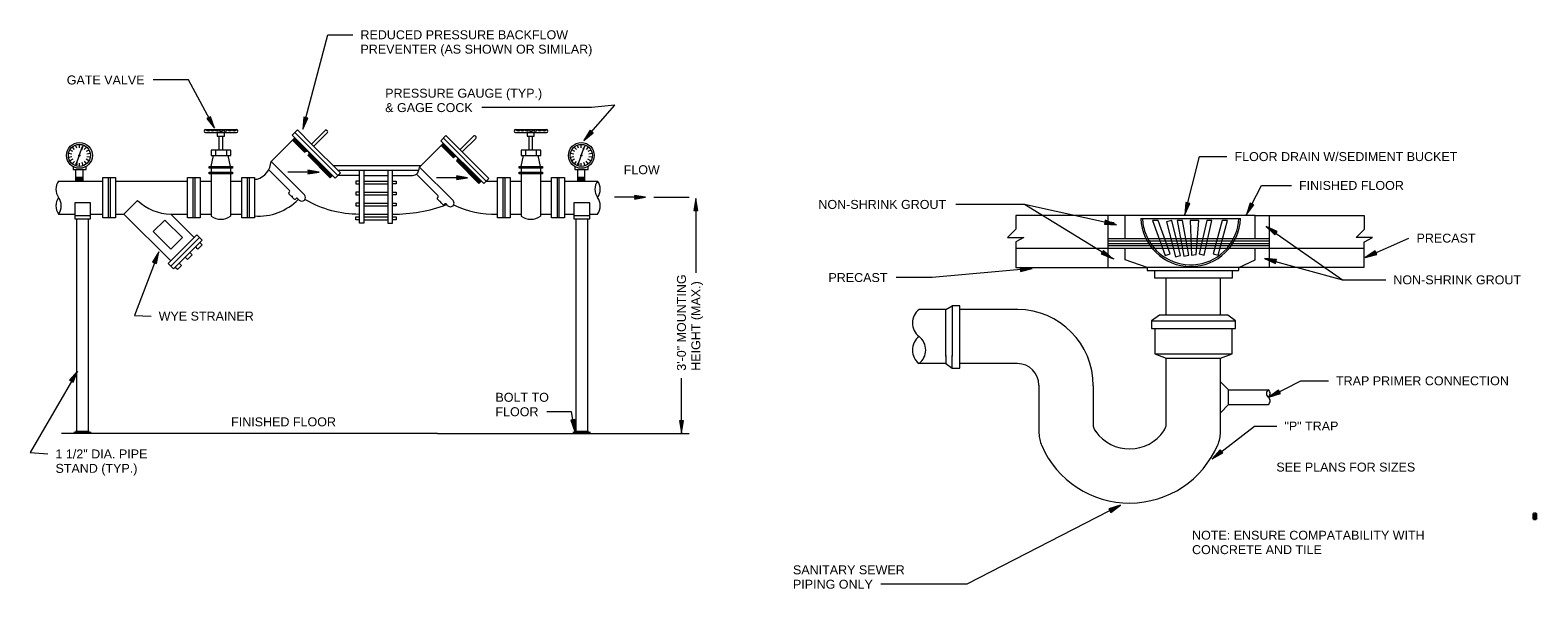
# Model space of a CAD drawing. Header units: inches. Extents: x -277 to 2553, y -4 to 683.
# Tile 10 of 10: x 1036 to 2553, y 25 to 587. Entities that reach past the tile are written whole.
import ezdxf

# ---------------------------------------------------------------- set-up
doc = ezdxf.new("R2010")
doc.units = ezdxf.units.IN
doc.header["$MEASUREMENT"] = 0
for name, color, linetype, lineweight in [('A-DETL', 90, 'Continuous', 9), ('A-DETL-MEDM', 33, 'Continuous', 30), ('G-ANNO-TEXT', 231, 'Continuous', 9)]:
    doc.layers.add(name, color=color, linetype=linetype, lineweight=lineweight)
doc.styles.add('Arial Narrow', font='ARIALN.TTF', dxfattribs={"height": 0.125})
doc.styles.add('Arial_2', font='arial.ttf', dxfattribs={"height": 9})

msp = doc.modelspace()

# ---------------------------------------------------------------- hatches: boundary and pattern name
at = {"layer": 'G-ANNO-TEXT'}
for points in [[(1221.1, 488.2), (1217.2, 499.7), (1213.7, 497.8)], [(1310.2, 487.1), (1315.2, 498.2), (1311.3, 499.2)], [(1592.8, 475.7), (1602.2, 483.4), (1599.2, 486.1)], [(1705.5, 417.5), (1703.5, 405.5), (1707.6, 405.5)], [(2197.4, 401.3), (2202.3, 412.5), (2198.4, 413.5)], [(2259.6, 401.2), (2266.9, 411), (2263.3, 412.8)], [(2128.6, 391), (2117.3, 395.6), (2116.5, 391.7)], [(2279.2, 389.4), (2287.9, 380.8), (2290.2, 384.1)], [(2124.7, 357.2), (2115.5, 365.2), (2113.4, 361.7)], [(2378.8, 358.1), (2390.6, 361.2), (2388.9, 364.8)], [(1165.2, 363.8), (1159, 353.3), (1162.8, 351.9)], [(2277.5, 357.2), (2288.5, 352.1), (2289.6, 355.9)], [(2044, 347), (2031.8, 347.9), (2032.2, 343.9)], [(1083.3, 243.8), (1075.5, 234.5), (1079, 232.5)], [(2281.9, 217.5), (2293.5, 221.2), (2291.7, 224.7)], [(1583.9, 182.9), (1583.7, 195.1), (1579.8, 194.4)], [(1691, 181.7), (1693.1, 193.7), (1689, 193.7)], [(2224.8, 155.6), (2235.5, 161.4), (2233.1, 164.5)], [(2132.6, 108.8), (2121, 105.1), (2122.9, 101.6)]]:
    msp.add_hatch(color=7, dxfattribs=at).paths.add_polyline_path(points)
at = {"layer": 'G-ANNO-TEXT', "lineweight": 20}
for points in [[(2548.1, 98.9), (2548, 98.9), (2548, 98.8)], [(2548.1, 97.5), (2548, 97.5), (2548, 97.4)], [(2548.2, 95.3), (2548.1, 95.4), (2548, 95.4)], [(2550.3, 98.4), (2550.5, 98.4), (2550.4, 98.5)], [(2550.8, 95.8), (2550.9, 95.8), (2550.9, 95.8)], [(2550.9, 97.1), (2550.9, 97), (2551, 97.1)]]:
    msp.add_hatch(color=250, dxfattribs=at).paths.add_polyline_path(points)

# ---------------------------------------------------------------- linework, layer by layer
at = {"layer": 'A-DETL'}
for p, q in [((2550.7, 99.3), (2549.7, 100.3)), ((2550.7, 99.1), (2549.7, 100.1)), ((2550.7, 98.9), (2549.7, 99.9)), ((2550.7, 98.8), (2549.7, 99.7)), ((2550.7, 98.6), (2549.7, 99.5)), ((2550.7, 98.4), (2549.7, 99.4)), ((2550.7, 98.2), (2549.7, 99.2)), ((2550.5, 98.2), (2549.7, 99)), ((2550.4, 98.2), (2549.7, 98.8)), ((2550.2, 98.2), (2549.7, 98.7)), ((2550, 98.2), (2549.7, 98.5)), ((2549.8, 98.2), (2549.7, 98.3)), ((2550.7, 96.1), (2549.7, 97.1)), ((2550.7, 95.9), (2549.7, 96.9)), ((2550.7, 95.8), (2549.7, 96.7)), ((2550.7, 95.6), (2549.7, 96.5)), ((2550.7, 95.4), (2549.7, 96.4)), ((2550.7, 95.2), (2549.7, 96.2)), ((2550.7, 95), (2549.7, 96)), ((2550.7, 94.9), (2549.7, 95.8)), ((2550.5, 94.9), (2549.7, 95.7)), ((2550.1, 95), (2549.7, 95.5)), ((2550.1, 94.9), (2549.7, 95.3)), ((2550, 94.9), (2549.7, 95.1)), ((2549.8, 94.9), (2549.7, 94.9)), ((2550.7, 99.5), (2549.8, 100.4)), ((2550.7, 96.3), (2549.9, 97.1)), ((2550.7, 99.6), (2550, 100.4)), ((2550.7, 96.5), (2550, 97.1)), ((2550.3, 100.4), (2550.1, 100.5)), ((2550.2, 100.3), (2550.1, 100.4)), ((2550.7, 96.6), (2550.2, 97.1)), ((2550.4, 94.6), (2550.2, 94.8)), ((2550.4, 94.8), (2550.3, 94.9)), ((2550.7, 100), (2550.4, 100.3)), ((2550.7, 99.8), (2550.4, 100.1)), ((2550.7, 96.8), (2550.4, 97.1)), ((2550.7, 100.2), (2550.5, 100.4)), ((2550.7, 97), (2550.6, 97.1))]:
    msp.add_line(p, q, dxfattribs=at)
at = {"layer": 'A-DETL-MEDM', "lineweight": 20}
for p, q in [((1243.3, 486.7), (1212.3, 486.7)), ((1299.5, 481.1), (1304.7, 486.4)), ((1304.7, 486.4), (1318.9, 472.2)), ((1318.9, 472.2), (1332.7, 486)), ((1334.9, 485.2), (1334.1, 486)), ((1555.2, 486.7), (1524.1, 486.7)), ((1082.7, 468.1), (1081.6, 471.2)), ((1085.4, 468.4), (1085.4, 471.8)), ((1089.1, 471), (1088, 468.1)), ((1212.3, 483.9), (1243.4, 483.9)), ((1231.2, 483.9), (1224.1, 483.9)), ((1224.1, 483.9), (1224.1, 480.3)), ((1224.1, 480.3), (1231.2, 480.3)), ((1226, 466.1), (1226, 480.2)), ((1229.5, 466.1), (1229.5, 480.2)), ((1231.2, 480.3), (1231.2, 483.9)), ((1278.2, 454.6), (1302.1, 478.5)), ((1342.6, 438), (1299.5, 481.1)), ((1312.2, 463.8), (1299.8, 476.2)), ((1312.6, 464.1), (1300.1, 476.6)), ((1313.1, 464.3), (1300.4, 476.9)), ((1313.5, 464.5), (1300.8, 477.2)), ((1314, 464.7), (1301.1, 477.6)), ((1314.4, 464.9), (1301.4, 477.9)), ((1339.7, 440.3), (1301.7, 478.2)), ((1345.2, 440.6), (1302.1, 483.8)), ((1318.9, 472.2), (1347.9, 443.2)), ((1321.1, 470), (1334.9, 483.9)), ((1427.6, 449.1), (1451.5, 473)), ((1448.9, 475.6), (1454.1, 480.8)), ((1492.1, 432.4), (1448.9, 475.6)), ((1461.6, 458.3), (1449.2, 470.7)), ((1462, 458.5), (1449.5, 471)), ((1462.5, 458.7), (1449.9, 471.3)), ((1462.9, 458.9), (1450.2, 471.7)), ((1463.4, 459.1), (1450.5, 472)), ((1463.8, 459.3), (1450.8, 472.3)), ((1489.1, 434.7), (1451.2, 472.7)), ((1451.5, 478.2), (1494.7, 435)), ((1454.1, 480.8), (1497.3, 437.7)), ((1468.3, 466.6), (1482.2, 480.5)), ((1470.5, 464.4), (1484.4, 478.3)), ((1484.4, 479.6), (1483.5, 480.5)), ((1524.1, 483.9), (1555.2, 483.9)), ((1543, 483.9), (1535.9, 483.9)), ((1535.9, 483.9), (1535.9, 480.3)), ((1535.9, 480.3), (1543, 480.3)), ((1537.8, 466.1), (1537.8, 480.2)), ((1541.3, 466.1), (1541.3, 480.2)), ((1543, 480.3), (1543, 483.9)), ((1587.6, 468.1), (1586.5, 471.2)), ((1590.3, 468.4), (1590.3, 471.8)), ((1594, 471), (1592.9, 468.1)), ((1077.8, 462.1), (1074.4, 462.7)), ((1077.7, 459.4), (1074.4, 458.8)), ((1078.7, 456.9), (1075.7, 455.2)), ((1078.7, 464.6), (1075.8, 466.3)), ((1080.4, 466.7), (1078.3, 469.2)), ((1082.6, 452.5), (1088.3, 469.2)), ((1085, 460.8), (1085.7, 460.8)), ((1085, 460.7), (1085.9, 460.7)), ((1085, 460.6), (1085.6, 460.6)), ((1085.1, 461), (1085.6, 461)), ((1085.1, 460.9), (1085.6, 460.9)), ((1085.1, 460.5), (1085.6, 460.5)), ((1085.2, 460.9), (1085.6, 460.9)), ((1085.2, 460.7), (1085.6, 460.7)), ((1088.5, 469.8), (1087, 467)), ((1087, 467), (1087.5, 467)), ((1088.3, 469.1), (1087.2, 467.1)), ((1087.2, 467.1), (1087.6, 467.1)), ((1088, 468.4), (1087.4, 467.2)), ((1087.4, 467.2), (1087.6, 467.2)), ((1087.5, 467), (1088, 466.6)), ((1087.8, 467.6), (1087.6, 467.4)), ((1087.6, 467.2), (1087.8, 467.1)), ((1087.6, 467.1), (1087.9, 466.9)), ((1087.7, 467.3), (1087.8, 467.6)), ((1087.8, 467.1), (1088, 468.4)), ((1087.9, 466.9), (1088.3, 469.1)), ((1088, 466.6), (1088.5, 469.8)), ((1092.4, 469.1), (1090.3, 466.6)), ((1094.9, 455.3), (1092, 456.9)), ((1094.8, 466.2), (1092.1, 464.7)), ((1096.2, 462.7), (1092.9, 462.1)), ((1096.2, 458.9), (1093, 459.4)), ((1237.6, 466.1), (1217.9, 466.1)), ((1217.9, 466.1), (1217.9, 460.7)), ((1217.9, 460.7), (1237.6, 460.7)), ((1218, 449.6), (1220.3, 460.7)), ((1222.2, 466.1), (1222.2, 460.7)), ((1233.2, 466.1), (1233.2, 460.7)), ((1237.5, 449.6), (1235.1, 460.7)), ((1237.6, 460.7), (1237.6, 466.1)), ((1315.1, 460.9), (1337.7, 438.3)), ((1338.1, 438.6), (1315.3, 461.3)), ((1338.4, 438.9), (1315.5, 461.8)), ((1338.7, 439.3), (1315.7, 462.2)), ((1339, 439.6), (1315.9, 462.7)), ((1339.4, 439.9), (1316.2, 463.1)), ((1464.6, 455.3), (1487.2, 432.7)), ((1487.5, 433.1), (1464.8, 455.8)), ((1487.8, 433.4), (1465, 456.2)), ((1488.1, 433.7), (1465.2, 456.7)), ((1488.5, 434.1), (1465.4, 457.1)), ((1488.8, 434.4), (1465.6, 457.6)), ((1549.4, 466.1), (1529.7, 466.1)), ((1529.7, 466.1), (1529.7, 460.7)), ((1529.7, 460.7), (1549.4, 460.7)), ((1529.8, 449.6), (1532.1, 460.7)), ((1534.1, 466.1), (1534.1, 460.7)), ((1545, 466.1), (1545, 460.7)), ((1549.3, 449.6), (1547, 460.7)), ((1549.4, 460.7), (1549.4, 466.1)), ((1582.7, 462.1), (1579.3, 462.7)), ((1582.6, 459.4), (1579.3, 458.8)), ((1583.6, 464.6), (1580.6, 466.3)), ((1583.5, 456.9), (1580.6, 455.2)), ((1585.3, 466.7), (1583.1, 469.2)), ((1587.5, 452.5), (1593.1, 469.2)), ((1589.9, 460.8), (1590.6, 460.8)), ((1589.9, 460.7), (1590.8, 460.7)), ((1589.9, 460.6), (1590.5, 460.6)), ((1590, 461), (1590.5, 461)), ((1590, 460.9), (1590.5, 460.9)), ((1590, 460.9), (1590.4, 460.9)), ((1590, 460.5), (1590.4, 460.5)), ((1590.1, 460.7), (1590.5, 460.7)), ((1593.4, 469.8), (1591.8, 467)), ((1591.8, 467), (1592.4, 467)), ((1593.1, 469.1), (1592.1, 467.1)), ((1592.1, 467.1), (1592.4, 467.1)), ((1592.9, 468.4), (1592.3, 467.2)), ((1592.3, 467.2), (1592.5, 467.2)), ((1592.4, 467.1), (1592.8, 466.9)), ((1592.4, 467), (1592.9, 466.6)), ((1592.6, 467.6), (1592.5, 467.4)), ((1592.5, 467.2), (1592.7, 467.1)), ((1592.6, 467.3), (1592.6, 467.6)), ((1592.7, 467.1), (1592.9, 468.4)), ((1592.8, 466.9), (1593.1, 469.1)), ((1592.9, 466.6), (1593.4, 469.8)), ((1597.3, 469.1), (1595.1, 466.6)), ((1599.8, 455.3), (1596.9, 456.9)), ((1599.7, 466.2), (1597, 464.7)), ((1601, 462.7), (1597.8, 462.1)), ((1601, 458.9), (1597.8, 459.4)), ((1080.4, 454.8), (1078.2, 452.2)), ((1079, 449.3), (1079, 446.6)), ((1079, 446.6), (1092.3, 446.6)), ((1082.7, 453.5), (1081.5, 450.3)), ((1081.9, 435), (1081.9, 446.3)), ((1085.4, 449.8), (1085.4, 453)), ((1089.2, 450.4), (1088, 453.6)), ((1089, 435), (1089, 446.3)), ((1092.4, 452.3), (1090.4, 454.9)), ((1092.3, 446.6), (1092.3, 449.6)), ((1216, 447.8), (1216, 449.6)), ((1216, 449.6), (1239.4, 449.6)), ((1239.4, 447.8), (1216, 447.8)), ((1216, 442.2), (1216, 444.1)), ((1216, 444.1), (1239.4, 444.1)), ((1239.4, 442.2), (1216, 442.2)), ((1218, 447.8), (1218, 444.1)), ((1218, 442.2), (1218, 399.7)), ((1237.5, 447.8), (1237.5, 444.1)), ((1237.5, 442.2), (1237.5, 399.7)), ((1239.4, 449.6), (1239.4, 447.8)), ((1239.4, 444.1), (1239.4, 442.2)), ((1296.8, 425.5), (1275.9, 446.4)), ((1311.8, 421), (1278.2, 454.6)), ((1326.4, 443.9), (1295.2, 443.9)), ((1326.4, 443.9), (1315.3, 445.8)), ((1315.3, 445.8), (1315.9, 443.9)), ((1315.9, 443.9), (1315.3, 442.1)), ((1315.3, 442.1), (1326.4, 443.9)), ((1323.7, 443.9), (1316, 445.2)), ((1316, 445.2), (1316.4, 443.9)), ((1316, 442.6), (1323.7, 443.9)), ((1316.4, 443.9), (1316, 442.6)), ((1321, 443.9), (1316.6, 444.7)), ((1316.6, 444.7), (1316.9, 443.9)), ((1316.6, 443.2), (1321, 443.9)), ((1316.9, 443.9), (1316.6, 443.2)), ((1318.3, 443.9), (1317.3, 444.1)), ((1317.3, 444.1), (1317.3, 443.9)), ((1317.3, 443.7), (1318.3, 443.9)), ((1317.3, 443.9), (1317.3, 443.7)), ((1337.7, 438.3), (1340, 440.6)), ((1340.3, 450.8), (1429.3, 450.8)), ((1347.9, 443.2), (1342.6, 438)), ((1344.9, 446.1), (1426.9, 446.1)), ((1367, 440.6), (1345.2, 440.6)), ((1367, 392.5), (1367, 446.1)), ((1371.6, 446.1), (1371.6, 392.5)), ((1371.6, 440.6), (1395.7, 440.6)), ((1395.7, 446.2), (1395.7, 392.5)), ((1400.3, 392.5), (1400.3, 446.2)), ((1400.3, 440.6), (1418.8, 440.6)), ((1446.2, 420), (1424.4, 441.8)), ((1461.2, 415.4), (1427.6, 449.1)), ((1475.8, 438.4), (1464.7, 440.2)), ((1464.7, 440.2), (1465.4, 438.4)), ((1527.8, 447.8), (1527.8, 449.6)), ((1527.8, 449.6), (1551.2, 449.6)), ((1551.2, 447.8), (1527.8, 447.8)), ((1527.8, 442.2), (1527.8, 444.1)), ((1527.8, 444.1), (1551.2, 444.1)), ((1551.2, 442.2), (1527.8, 442.2)), ((1529.8, 447.8), (1529.8, 444.1)), ((1529.8, 442.2), (1529.8, 399.7)), ((1549.3, 447.8), (1549.3, 444.1)), ((1549.3, 442.2), (1549.3, 399.7)), ((1551.2, 449.6), (1551.2, 447.8)), ((1551.2, 444.1), (1551.2, 442.2)), ((1585.2, 454.8), (1583.1, 452.2)), ((1583.9, 449.3), (1583.9, 446.6)), ((1583.9, 446.6), (1597.2, 446.6)), ((1587.6, 453.5), (1586.4, 450.3)), ((1586.7, 435), (1586.7, 446.3)), ((1590.3, 449.8), (1590.3, 453)), ((1594, 450.4), (1592.9, 453.6)), ((1593.9, 435), (1593.9, 446.3)), ((1597.3, 452.3), (1595.2, 454.9)), ((1597.2, 446.6), (1597.2, 449.6)), ((1064.4, 435), (1081.9, 435)), ((1081.9, 438.9), (1089, 438.9)), ((1081.9, 437.8), (1089, 437.8)), ((1081.9, 437), (1089, 437)), ((1081.9, 436.1), (1089, 436.1)), ((1081.9, 435), (1083.8, 435)), ((1083.8, 435), (1108.8, 435)), ((1108.8, 398), (1108.8, 438.7)), ((1108.8, 438.7), (1121.8, 438.7)), ((1114.4, 438.7), (1114.4, 398)), ((1116.2, 438.7), (1116.2, 398)), ((1121.8, 438.7), (1121.8, 398)), ((1121.8, 435), (1194, 435)), ((1194, 398), (1194, 438.7)), ((1194, 438.7), (1206.9, 438.7)), ((1199.5, 438.7), (1199.5, 398)), ((1201.4, 438.7), (1201.4, 398)), ((1206.9, 438.7), (1206.9, 398)), ((1206.9, 435), (1218, 435)), ((1237.5, 435), (1248.6, 435)), ((1248.6, 398), (1248.6, 438.7)), ((1248.6, 438.7), (1261.5, 438.7)), ((1254.1, 438.7), (1254.1, 398)), ((1256, 438.7), (1256, 398)), ((1261.5, 438.7), (1261.5, 398)), ((1261.5, 436.9), (1264.1, 436.9)), ((1367, 435), (1363.3, 435)), ((1363.3, 435), (1363.3, 432.3)), ((1363.3, 432.3), (1367, 432.3)), ((1371.6, 435), (1395.7, 435)), ((1371.6, 432.3), (1395.7, 432.3)), ((1400.3, 435), (1404, 435)), ((1404, 432.3), (1400.3, 432.3)), ((1404, 435), (1404, 432.3)), ((1475.8, 438.4), (1444.6, 438.4)), ((1465.4, 438.4), (1464.7, 436.5)), ((1464.7, 436.5), (1475.8, 438.4)), ((1473.1, 438.4), (1465.4, 439.7)), ((1465.4, 439.7), (1465.8, 438.4)), ((1465.4, 437.1), (1473.1, 438.4)), ((1465.8, 438.4), (1465.4, 437.1)), ((1470.4, 438.4), (1466.1, 439.1)), ((1466.1, 439.1), (1466.3, 438.4)), ((1466.1, 437.6), (1470.4, 438.4)), ((1466.3, 438.4), (1466.1, 437.6)), ((1467.7, 438.4), (1466.7, 438.5)), ((1466.7, 438.5), (1466.8, 438.3)), ((1466.7, 438.2), (1467.7, 438.4)), ((1466.8, 438.3), (1466.7, 438.2)), ((1487.2, 432.7), (1489.4, 435)), ((1497.3, 437.7), (1492.1, 432.4)), ((1494.7, 435), (1505.8, 435)), ((1505.8, 398), (1505.8, 438.7)), ((1505.8, 438.7), (1518.7, 438.7)), ((1511.3, 438.7), (1511.3, 398)), ((1513.2, 438.7), (1513.2, 398)), ((1518.7, 438.7), (1518.7, 398)), ((1518.7, 435), (1529.8, 435)), ((1549.3, 435), (1560.4, 435)), ((1560.4, 398), (1560.4, 438.7)), ((1560.4, 438.7), (1573.3, 438.7)), ((1565.9, 438.7), (1565.9, 398)), ((1567.8, 438.7), (1567.8, 398)), ((1573.3, 438.7), (1573.3, 398)), ((1573.3, 435), (1585.5, 435)), ((1585.5, 435), (1593.9, 435)), ((1586.8, 438.9), (1593.9, 438.9)), ((1586.8, 437.8), (1593.9, 437.8)), ((1586.8, 437), (1593.9, 437)), ((1586.8, 436.1), (1593.9, 436.1)), ((1593.9, 435), (1606.6, 435)), ((1096.4, 413.1), (1080.6, 413.1)), ((1080.6, 413.1), (1080.6, 396.9)), ((1096.4, 396.9), (1096.4, 413.1)), ((1130.2, 401.7), (1143.9, 415.5)), ((1296.1, 423.6), (1296.8, 424.2)), ((1298.2, 420.1), (1296.1, 422.3)), ((1301.5, 416.9), (1299.5, 418.8)), ((1302.8, 416.8), (1303.5, 417.5)), ((1306.5, 415.8), (1304.8, 417.5)), ((1367, 423.9), (1363.3, 423.9)), ((1363.3, 423.9), (1363.3, 421.2)), ((1363.3, 421.2), (1367, 421.2)), ((1367, 412.8), (1363.3, 412.8)), ((1363.3, 412.8), (1363.3, 410.1)), ((1363.3, 410.1), (1367, 410.1)), ((1371.6, 423.9), (1395.7, 423.9)), ((1371.6, 421.2), (1395.7, 421.2)), ((1371.6, 412.8), (1395.7, 412.8)), ((1371.6, 410.1), (1395.7, 410.1)), ((1400.3, 423.9), (1404, 423.9)), ((1404, 421.2), (1400.3, 421.2)), ((1400.3, 412.8), (1404, 412.8)), ((1404, 410.1), (1400.3, 410.1)), ((1404, 423.9), (1404, 421.2)), ((1404, 412.8), (1404, 410.1)), ((1445.5, 418), (1446.2, 418.7)), ((1447.7, 414.6), (1445.5, 416.7)), ((1451, 411.3), (1449, 413.3)), ((1452.3, 411.3), (1452.9, 412)), ((1456, 410.2), (1454.2, 412)), ((1598.7, 413.1), (1582.9, 413.1)), ((1582.9, 413.1), (1582.9, 396.9)), ((1598.7, 396.9), (1598.7, 413.1)), ((1655, 418.7), (1623.7, 418.7)), ((1655, 418.7), (1643.9, 420.5)), ((1643.9, 420.5), (1644.5, 418.7)), ((1644.5, 418.7), (1643.9, 416.8)), ((1643.9, 416.8), (1655, 418.7)), ((1652.3, 418.7), (1644.5, 420)), ((1644.5, 420), (1644.9, 418.7)), ((1644.5, 417.4), (1652.3, 418.7)), ((1644.9, 418.7), (1644.5, 417.4)), ((1649.6, 418.7), (1645.2, 419.4)), ((1645.2, 419.4), (1645.4, 418.7)), ((1645.2, 417.9), (1649.6, 418.7)), ((1645.4, 418.7), (1645.2, 417.9)), ((1646.9, 418.7), (1645.8, 418.8)), ((1645.8, 418.8), (1645.9, 418.7)), ((1645.8, 418.5), (1646.9, 418.7)), ((1645.9, 418.7), (1645.8, 418.5)), ((1663.4, 418.7), (1698.7, 418.7)), ((1064.4, 401.7), (1080.6, 401.7)), ((1080.6, 400.2), (1096.4, 400.2)), ((1080.6, 396.9), (1096.4, 396.9)), ((1082.4, 396.9), (1082.4, 183.1)), ((1094.3, 396.9), (1094.3, 183.1)), ((1096.4, 401.7), (1108.8, 401.7)), ((1121.8, 398), (1108.8, 398)), ((1121.8, 401.7), (1130.2, 401.7)), ((1130.2, 401.7), (1177.3, 354.6)), ((1159.6, 384.1), (1171.4, 395.8)), ((1171.4, 395.8), (1189.1, 378.2)), ((1200.9, 378.2), (1177.3, 401.7)), ((1177.3, 401.7), (1194, 401.7)), ((1206.9, 398), (1194, 398)), ((1206.9, 401.7), (1218, 401.7)), ((1237.5, 401.7), (1248.6, 401.7)), ((1261.5, 398), (1248.6, 398)), ((1363.3, 396.1), (1363.3, 398.9)), ((1363.3, 398.9), (1367, 398.9)), ((1367, 396.1), (1363.3, 396.1)), ((1371.6, 401.7), (1395.7, 401.7)), ((1371.6, 398.9), (1395.7, 398.9)), ((1371.6, 396.1), (1395.7, 396.1)), ((1400.3, 398.9), (1404, 398.9)), ((1404, 396.1), (1400.3, 396.1)), ((1404, 398.9), (1404, 396.1)), ((1518.7, 398), (1505.8, 398)), ((1518.7, 401.7), (1529.8, 401.7)), ((1549.3, 401.7), (1560.4, 401.7)), ((1573.3, 398), (1560.4, 398)), ((1573.3, 401.7), (1582.9, 401.7)), ((1582.9, 400.2), (1598.7, 400.2)), ((1582.9, 396.9), (1598.7, 396.9)), ((1584.7, 396.9), (1584.7, 183.1)), ((1596.6, 396.9), (1596.6, 183.1)), ((1598.7, 401.7), (1606.6, 401.7)), ((2137.3, 400.2), (2027.3, 400.2)), ((2027.3, 400.2), (2027.3, 386.6)), ((2120.4, 348), (2120.4, 400.2)), ((2268.3, 400.2), (2137.3, 400.2)), ((2137.3, 377.1), (2137.3, 400.2)), ((2153.1, 397.4), (2253.5, 397.4)), ((2170.6, 395.3), (2165, 395.2)), ((2165, 395.2), (2177.7, 360.1)), ((2182.6, 361.9), (2170.6, 395.3)), ((2184.2, 395.2), (2179.1, 393.9)), ((2192.9, 360.1), (2184.2, 395.2)), ((2195, 395.3), (2189.7, 395.2)), ((2189.7, 395.2), (2196.5, 359.5)), ((2201.6, 360.5), (2195, 395.3)), ((2211.4, 395.2), (2202.7, 395.2)), ((2202.7, 395.2), (2204, 360.5)), ((2208.8, 361.1), (2211.4, 395.2)), ((2219.4, 395.3), (2211.8, 361.6)), ((2216.9, 360.5), (2224.7, 395.2)), ((2224.7, 395.2), (2219.4, 395.3)), ((2234.9, 395.3), (2225.8, 361.8)), ((2230.9, 360.5), (2240.3, 395.2)), ((2240.3, 395.2), (2234.9, 395.3)), ((2268, 400.2), (2378, 400.2)), ((2268.3, 377.1), (2268.3, 400.2)), ((2282.7, 348), (2282.7, 400.2)), ((2378, 400.2), (2378, 386.6)), ((1177.3, 366.4), (1159.6, 384.1)), ((1203.5, 380.8), (1174.7, 352)), ((1206.1, 378.2), (1203.5, 380.8)), ((1371.6, 392.5), (1367, 392.5)), ((1395.7, 392.5), (1400.3, 392.5)), ((2027.3, 386.6), (2019.1, 378.3)), ((2126.5, 392.9), (2119.7, 394.1)), ((2179.1, 393.9), (2187.9, 358.9)), ((2369.9, 378.3), (2378.1, 386.6)), ((1189.1, 378.2), (1177.3, 366.4)), ((1177.3, 349.4), (1206.1, 378.2)), ((1208.7, 375.6), (1179.9, 346.8)), ((1204.6, 366.5), (1202.1, 369)), ((1208.8, 370.7), (1204.6, 366.5)), ((1206.1, 378.2), (1208.7, 375.6)), ((1206.4, 373.1), (1208.8, 370.7)), ((2019.1, 378.3), (2035.6, 378.3)), ((2035.6, 378.3), (2027.3, 373.8)), ((2027.3, 373.8), (2027.3, 348)), ((2027.3, 367.4), (2120.4, 367.4)), ((2120.4, 377.1), (2282.7, 377.1)), ((2120.4, 374.7), (2282.7, 374.7)), ((2120.4, 372.2), (2282.7, 372.2)), ((2120.4, 370), (2282.7, 370)), ((2120.4, 367.4), (2282.7, 367.4)), ((2137.3, 355.6), (2137.3, 367.5)), ((2268.3, 355.6), (2268.3, 367.5)), ((2282.7, 367.4), (2377.5, 367.4)), ((2386.3, 378.3), (2369.9, 378.3)), ((2378, 348), (2378, 373.8)), ((2378.1, 373.8), (2386.3, 378.3)), ((1174.7, 352), (1177.3, 349.4)), ((1179.9, 346.8), (1177.3, 349.4)), ((1188.1, 350), (1183.9, 345.9)), ((1185.8, 352.3), (1188.1, 350)), ((1194.2, 356.1), (1191.9, 358.4)), ((1198.9, 360.8), (1194.2, 356.1)), ((1196.5, 363.1), (1198.9, 360.8)), ((2126.5, 356.5), (2120.4, 359.7)), ((2159.6, 348), (2137.3, 355.6)), ((2177.7, 360.1), (2182.6, 361.9)), ((2187.9, 358.9), (2192.9, 360.1)), ((2196.5, 359.5), (2201.6, 360.5)), ((2204, 360.5), (2208.8, 361.1)), ((2211.8, 361.6), (2216.9, 360.5)), ((2225.8, 361.8), (2230.9, 360.5)), ((2251.7, 348), (2268.3, 355.6)), ((1183.9, 345.9), (1181.5, 348.4)), ((2027.3, 348), (2159.6, 348)), ((2251.7, 348), (2159.6, 348)), ((2159.6, 348), (2159.6, 345)), ((2159.6, 345), (2251.7, 345)), ((2167.3, 337.3), (2167.3, 345)), ((2245, 337.3), (2167.3, 337.3)), ((2178.7, 299.9), (2178.7, 337.3)), ((2233.2, 299.9), (2233.2, 337.3)), ((2245, 345), (2245, 337.3)), ((2377.5, 348), (2251.7, 348)), ((2251.7, 345), (2251.7, 348)), ((1957.1, 305.8), (1930, 305.8)), ((1957.1, 305.8), (1963.3, 309.6)), ((1957.1, 258.8), (1957.1, 305.8)), ((1963.3, 309.6), (1963.3, 258.8)), ((1971, 309.6), (1963.3, 309.6)), ((1971, 258.4), (1971, 309.6)), ((2029.5, 305.8), (1971, 305.8)), ((2172.1, 299.9), (2163.8, 294.3)), ((2163.8, 294.3), (2163.8, 286.7)), ((2163.8, 294.3), (2248.4, 294.3)), ((2240.8, 299.9), (2172.1, 299.9)), ((2248.4, 294.3), (2240.8, 299.9)), ((2248.4, 286.7), (2248.4, 294.3)), ((2163.8, 286.7), (2248.4, 286.7)), ((2167.3, 286.7), (2167.3, 261)), ((2245, 261), (2245, 286.7)), ((1957.1, 259.6), (1957.1, 251.5)), ((1963.3, 246.6), (1963.3, 259.6)), ((1971, 246.6), (1971, 258.4)), ((2167.3, 261), (2178.7, 256.9)), ((2167.3, 261), (2245, 261)), ((2233.2, 256.9), (2245, 261)), ((1957.1, 251.3), (1930, 251.3)), ((1957.1, 251.5), (1963.3, 246.6)), ((1963.3, 246.6), (1971, 246.6)), ((2028.9, 251.3), (1971, 251.3)), ((2178.7, 256.9), (2233.2, 256.9)), ((2178.7, 190.7), (2178.7, 256.9)), ((2233.2, 182.4), (2233.2, 256.9)), ((2050.7, 229.5), (2050.7, 181.2)), ((2105.2, 229), (2105.2, 190.6)), ((2233.2, 233.1), (2241.3, 225)), ((2241.3, 210), (2241.3, 225)), ((2241.3, 225), (2281.4, 225)), ((2233.2, 201.9), (2241.3, 210)), ((2241.3, 210), (2281.4, 210)), ((1097.1, 182.1), (1079.7, 182.1)), ((1095.3, 183.1), (1081.5, 183.1)), ((1599.4, 182.1), (1581.9, 182.1)), ((1597.6, 183.1), (1583.8, 183.1)), ((1445.6, 181.1), (1067.4, 181.1)), ((1445.6, 181.1), (1698.7, 181.1))]:
    msp.add_line(p, q, dxfattribs=at)
at = {"layer": 'A-DETL-MEDM'}
for p, q in [((2548.1, 99.2), (2549.4, 99.2)), ((2548.1, 99.2), (2548.1, 98.4)), ((2548.1, 98.4), (2549.4, 98.4)), ((2549.4, 96.9), (2548.1, 96.9)), ((2548.1, 96.9), (2548.1, 96.1)), ((2549.4, 96.1), (2548.1, 96.1)), ((2548.2, 100.4), (2548.2, 99.2)), ((2548.2, 99.2), (2548.2, 96.9)), ((2548.2, 96.9), (2548.2, 94.9)), ((2549.3, 100.4), (2549.3, 99.2)), ((2549.3, 99.2), (2549.3, 96.9)), ((2549.3, 98.2), (2550.8, 98.2)), ((2550.7, 98.1), (2549.3, 98.1)), ((2549.3, 98.1), (2549.7, 98.1)), ((2549.3, 97.2), (2549.7, 97.2)), ((2549.3, 97.2), (2550.7, 97.2)), ((2549.3, 97.1), (2550.8, 97.1)), ((2549.3, 96.9), (2549.3, 94.9)), ((2549.4, 99.2), (2549.4, 98.4)), ((2549.4, 96.9), (2549.4, 96.1)), ((2549.7, 100.4), (2549.7, 98.2)), ((2549.7, 100.4), (2550.1, 100.4)), ((2549.7, 98.1), (2549.7, 97.2)), ((2549.7, 98), (2549.7, 97.3)), ((2549.7, 97.8), (2550.8, 97.8)), ((2549.7, 97.7), (2550.8, 97.7)), ((2549.7, 97.7), (2550.8, 97.7)), ((2549.7, 97.6), (2550.8, 97.6)), ((2549.7, 97.6), (2550.8, 97.6)), ((2549.7, 97.1), (2549.7, 94.9)), ((2549.7, 94.9), (2550.1, 94.9)), ((2550.1, 100.4), (2550.1, 100.5)), ((2550.1, 100.5), (2550.1, 100.5)), ((2550.1, 100.5), (2550.1, 100.5)), ((2550.1, 100.4), (2550.1, 100.4)), ((2550.1, 94.9), (2550.1, 95)), ((2550.1, 95), (2550.1, 95)), ((2550.1, 94.9), (2550.1, 94.9)), ((2550.1, 94.9), (2550.1, 94.9)), ((2550.3, 100.4), (2550.2, 100.3)), ((2550.2, 100.3), (2550.2, 100.3)), ((2550.2, 100.3), (2550.2, 100.3)), ((2550.2, 100.3), (2550.2, 100.2)), ((2550.2, 100.2), (2550.2, 100.2)), ((2550.3, 94.9), (2550.2, 94.8)), ((2550.2, 94.8), (2550.2, 94.8)), ((2550.2, 94.8), (2550.2, 94.8)), ((2550.2, 94.8), (2550.2, 94.7)), ((2550.2, 94.7), (2550.2, 94.7)), ((2550.3, 100.5), (2550.3, 100.4)), ((2550.3, 95), (2550.3, 94.9)), ((2550.9, 100.4), (2550.4, 100.4)), ((2550.9, 94.9), (2550.4, 94.9)), ((2550.7, 100.4), (2550.7, 98.1)), ((2550.7, 97.2), (2550.7, 94.9)), ((2550.8, 100.4), (2550.8, 94.9)), ((2550.9, 98.1), (2550.8, 98.3)), ((2550.8, 97), (2550.9, 97.2)), ((2550.9, 97.2), (2550.9, 98.1))]:
    msp.add_line(p, q, dxfattribs=at)
at = {"layer": 'A-DETL-MEDM', "lineweight": 20}
for centre, radius in [((1085.4, 460.8), 13), ((1085.4, 460.8), 11.1), ((1590.3, 460.8), 13), ((1590.3, 460.8), 11.1), ((1085.4, 460.7), 0.64), ((1085.4, 460.7), 0.582), ((1085.4, 460.7), 0.481), ((1085.4, 460.7), 0.529), ((1085.4, 460.8), 0.398), ((1085.4, 460.8), 0.437), ((1085.4, 460.8), 0.361), ((1085.4, 460.8), 0.329), ((1590.2, 460.7), 0.64), ((1590.2, 460.7), 0.582), ((1590.3, 460.7), 0.529), ((1590.3, 460.8), 0.437), ((1590.3, 460.7), 0.481), ((1590.3, 460.8), 0.398), ((1590.3, 460.8), 0.329), ((1590.3, 460.8), 0.361)]:
    msp.add_circle(centre, radius, dxfattribs=at)
for centre, radius, start, end in [((1215.1, 487.8), 2.37, 209.8462, 330.1538), ((1219.4, 487.8), 2.37, 209.8462, 330.1538), ((1223.6, 487.8), 2.37, 209.8462, 330.1538), ((1227.9, 487.7), 2.37, 209.8462, 330.1538), ((1232.3, 487.7), 2.37, 209.8462, 330.1538), ((1236.7, 487.8), 2.37, 209.8462, 330.1538), ((1241, 487.8), 2.37, 209.8462, 330.1538), ((1333.4, 485.4), 0.925, 44.9985, 135), ((1526.9, 487.8), 2.37, 209.8462, 330.1538), ((1531.2, 487.8), 2.37, 209.8462, 330.1538), ((1535.4, 487.8), 2.37, 209.8462, 330.1538), ((1539.7, 487.7), 2.37, 209.8462, 330.1538), ((1544.1, 487.7), 2.37, 209.8462, 330.1538), ((1548.5, 487.8), 2.37, 209.8462, 330.1538), ((1552.8, 487.8), 2.37, 209.8462, 330.1538), ((1334.3, 484.5), 0.925, 315, 44.9978), ((1482.8, 479.8), 0.925, 44.9985, 135), ((1483.7, 479), 0.925, 315, 44.9978), ((1082.3, 451.7), 0.902, 327.7317, 165.3091), ((1258.6, 455.7), 19.6, 286.3855, 356.828), ((1419, 454), 13.4, 269.3526, 294.1304), ((1414.1, 450.6), 13.6, 319.6501, 353.7068), ((1587.1, 451.7), 0.902, 327.7317, 165.3091), ((1076, 426.7), 14.3, 144.2913, 215.7087), ((1296.1, 424.9), 0.925, 315, 44.9998), ((1618.2, 426.7), 14.3, 144.2913, 215.7087), ((1595, 426.7), 14.3, 324.2913, 35.7087), ((1076, 410.1), 14.3, 144.2913, 215.7087), ((1052.8, 410.1), 14.3, 324.2913, 35.7087), ((1178.7, 452.5), 50.8, 226.8289, 268.4107), ((1265.6, 455.2), 55.5, 265.8159, 315.929), ((1296.8, 422.9), 0.925, 135, 225.0005), ((1298.9, 420.8), 0.925, 225, 315.0006), ((1300.2, 419.5), 0.925, 135, 225.0012), ((1302.2, 417.5), 0.925, 224.7519, 315), ((1304.2, 416.8), 0.925, 44.9986, 135), ((1309.2, 418.4), 3.7, 225, 45), ((1367.1, 511.1), 109.3, 240.0632, 269.9277), ((1401.7, 552.7), 151, 269.4494, 290.5857), ((1446.2, 417.4), 0.925, 135, 225.0005), ((1445.5, 419.3), 0.925, 315, 45), ((1448.3, 415.3), 0.925, 225, 315), ((1449.6, 413.9), 0.925, 135, 225.0012), ((1451.6, 412), 0.925, 224.7516, 315.0113), ((1453.6, 411.3), 0.925, 44.9986, 135), ((1458.6, 412.8), 3.7, 224.9981, 45), ((1502.8, 495), 93.3, 243.9718, 271.8207), ((1595, 410.1), 14.3, 324.2913, 35.7087), ((1227.7, 413.5), 16.9, 234.8662, 305.1338), ((1539.5, 413.5), 16.9, 234.8662, 305.1338), ((2203.3, 399.2), 50.2, 182.0497, 357.9503), ((2203.3, 399.2), 48.5, 182.051, 199.1054), ((2203.3, 399.2), 48.5, 199.3687, 357.949), ((1940.3, 292.2), 17, 126.8807, 233.1301), ((2028.9, 229.5), 76.3, 359.5925, 89.5925), ((1940.3, 264.9), 17, 126.8699, 233.1301), ((1919.8, 264.9), 17, 306.8917, 53.1301), ((2028.9, 229.5), 21.8, 0, 90), ((2284.3, 221.3), 4.74, 127.7238, 232.2762), ((2278.5, 221.3), 4.74, 307.7238, 52.2762), ((2278.5, 213.8), 4.74, 307.7238, 52.2762), ((2118.3, 190.6), 13.1, 180, 216.4429), ((2141.8, 207.5), 42, 215.9562, 325.2868), ((2165.6, 191), 13.1, 325.2868, 358.6067), ((2200.5, 182.4), 32.7, 336.8245, 360), ((2083.4, 181.7), 32.7, 180.8831, 203.2977), ((2141.8, 207.5), 96.5, 203.6608, 336.8245)]:
    msp.add_arc(centre, radius, start, end, dxfattribs=at)
at = {"layer": 'A-DETL-MEDM'}
for centre, radius, start, end in [((2548.4, 100.3), 0.302, 18.4329, 161.5671), ((2548.4, 95), 0.302, 198.4329, 341.5671), ((2549, 100.3), 0.302, 18.4329, 161.5671), ((2549, 100.5), 0.302, 198.4329, 341.5671), ((2549, 94.8), 0.302, 18.4329, 161.5671), ((2549, 95), 0.302, 198.4329, 341.5671), ((2550.2, 100.5), 0.0861, 347.5961, 153.9493), ((2550.2, 95), 0.0861, 347.5961, 153.9493), ((2550.3, 100.2), 0.0924, 168.3198, 336.0479), ((2550.3, 94.7), 0.0924, 168.3198, 336.0479), ((2550, 100.3), 0.44, 336.0479, 4.8054), ((2550, 94.8), 0.44, 336.0479, 4.8054)]:
    msp.add_arc(centre, radius, start, end, dxfattribs=at)
at = {"layer": 'A-DETL-MEDM', "lineweight": 20}
for centre, start_param, end_param in [((1212.3, 485.3), 1.570796, 4.704322), ((1243.3, 485.3), 4.720456, 7.853982), ((1524.1, 485.3), 1.570796, 4.704322), ((1555.2, 485.3), 4.720456, 7.853982)]:
    msp.add_ellipse(centre, major_axis=(1.53, 0), ratio=0.930233, start_param=start_param, end_param=end_param, dxfattribs=at)
at = {"layer": 'G-ANNO-TEXT', "color": 7}
for p, q in [((1310.2, 487.1), (1335.3, 582.2)), ((1335.3, 582.2), (1360.4, 582.2)), ((1159.8, 536.7), (1159.5, 536.7)), ((1195, 536.7), (1159.8, 536.7)), ((1221.1, 488.2), (1195, 536.7)), ((1600.6, 508.9), (1490.1, 508.9)), ((1592.8, 475.7), (1624.1, 511.5)), ((1624.1, 511.5), (1600.6, 508.9)), ((1217.2, 499.7), (1213.7, 497.8)), ((1213.7, 497.8), (1221.1, 488.2)), ((1221.1, 488.2), (1217.2, 499.7)), ((1311.3, 499.2), (1310.2, 487.1)), ((1310.2, 487.1), (1315.2, 498.2)), ((1315.2, 498.2), (1311.3, 499.2)), ((1599.2, 486.1), (1592.8, 475.7)), ((1602.2, 483.4), (1599.2, 486.1)), ((1592.8, 475.7), (1602.2, 483.4)), ((2197.4, 401.3), (2212.2, 459.6)), ((2212.2, 459.6), (2239.7, 459.6)), ((2259.6, 401.2), (2274.6, 430.6)), ((2274.6, 430.6), (2304.6, 430.6)), ((1705.5, 417.5), (1703.5, 405.5)), ((1707.6, 405.5), (1705.5, 417.5)), ((1705.5, 417.5), (1705.5, 376.8)), ((1967.3, 411.5), (1967, 411.5)), ((2036.1, 411.5), (1967.3, 411.5)), ((2036.1, 411.5), (1967.3, 411.5)), ((2124.7, 357.2), (2036.1, 411.5)), ((2128.6, 391), (2036.1, 411.5)), ((2198.4, 413.5), (2197.4, 401.3)), ((2197.4, 401.3), (2202.3, 412.5)), ((2202.3, 412.5), (2198.4, 413.5)), ((2263.3, 412.8), (2259.6, 401.2)), ((2259.6, 401.2), (2266.9, 411)), ((2266.9, 411), (2263.3, 412.8)), ((1703.5, 405.5), (1707.6, 405.5)), ((2117.3, 395.6), (2116.5, 391.7)), ((2128.6, 391), (2117.3, 395.6)), ((2116.5, 391.7), (2128.6, 391)), ((2279.2, 389.4), (2287.9, 380.8)), ((2290.2, 384.1), (2279.2, 389.4)), ((2279.2, 389.4), (2356, 335.6)), ((2287.9, 380.8), (2290.2, 384.1)), ((1705.5, 376.8), (1705.5, 342.8)), ((2115.5, 365.2), (2113.4, 361.7)), ((2124.7, 357.2), (2115.5, 365.2)), ((2378.8, 358.1), (2422.8, 377.6)), ((2388.9, 364.8), (2378.8, 358.1)), ((2390.6, 361.2), (2388.9, 364.8)), ((1165.2, 363.8), (1140.7, 299.6)), ((1165.2, 363.8), (1159, 353.3)), ((1159, 353.3), (1162.8, 351.9)), ((1162.8, 351.9), (1165.2, 363.8)), ((2113.4, 361.7), (2124.7, 357.2)), ((2277.5, 357.2), (2288.5, 352.1)), ((2289.6, 355.9), (2277.5, 357.2)), ((2277.5, 357.2), (2356, 335.6)), ((2288.5, 352.1), (2289.6, 355.9)), ((2378.8, 358.1), (2390.6, 361.2)), ((1907.1, 337.9), (1906.9, 337.9)), ((1943.1, 337.9), (1907.1, 337.9)), ((2044, 347), (1943.1, 337.9)), ((2044, 347), (2031.8, 347.9)), ((2031.8, 347.9), (2032.2, 343.9)), ((2032.2, 343.9), (2044, 347)), ((2356, 335.6), (2399.5, 335.6)), ((2356, 335.6), (2399.5, 335.6)), ((1140.7, 299.6), (1157.4, 299.1)), ((1083.3, 243.8), (1035.8, 161.9)), ((1083.3, 243.8), (1075.5, 234.5)), ((1079, 232.5), (1083.3, 243.8)), ((1075.5, 234.5), (1079, 232.5)), ((1691, 181.7), (1691, 236.5)), ((2281.9, 217.5), (2314.1, 234)), ((2314.1, 234), (2341.8, 234)), ((2291.7, 224.7), (2281.9, 217.5)), ((2281.9, 217.5), (2293.5, 221.2)), ((2293.5, 221.2), (2291.7, 224.7)), ((1580.3, 202.9), (1555.6, 202.9)), ((1583.9, 182.9), (1580.3, 202.9)), ((1583.7, 195.1), (1579.8, 194.4)), ((1579.8, 194.4), (1583.9, 182.9)), ((1583.9, 182.9), (1583.7, 195.1)), ((1693.1, 193.7), (1689, 193.7)), ((1689, 193.7), (1691, 181.7)), ((1691, 181.7), (1693.1, 193.7)), ((2224.8, 155.6), (2267.6, 188.5)), ((2267.6, 188.5), (2289.9, 188.5)), ((1035.8, 161.9), (1053.6, 160.4)), ((2233.1, 164.5), (2224.8, 155.6)), ((2224.8, 155.6), (2235.5, 161.4)), ((2235.5, 161.4), (2233.1, 164.5)), ((2132.6, 108.8), (1978.1, 29.3)), ((2132.6, 108.8), (2121, 105.1)), ((2122.9, 101.6), (2132.6, 108.8)), ((2121, 105.1), (2122.9, 101.6)), ((1925.1, 29.3), (1891.6, 29.3)), ((1978.1, 29.3), (1925.1, 29.3))]:
    msp.add_line(p, q, dxfattribs=at)
at = {"layer": 'G-ANNO-TEXT', "color": 250, "lineweight": 20}
for p, q in [((2547.2, 98.9), (2547.2, 98.9)), ((2548.1, 98.9), (2547.2, 98.9)), ((2547.5, 95.5), (2547.2, 95.5)), ((2547.6, 97.5), (2547.3, 97.5)), ((2547.8, 95.5), (2547.5, 95.5)), ((2548.1, 97.5), (2547.6, 97.5)), ((2548.2, 95.3), (2547.8, 95.5)), ((2548.1, 98.9), (2548, 98.9)), ((2548, 98.9), (2548, 98.8)), ((2548, 98.8), (2548.1, 98.9)), ((2548.1, 97.5), (2548, 97.5)), ((2548, 97.5), (2548, 97.4)), ((2548, 97.4), (2548.1, 97.5)), ((2548.1, 95.4), (2548, 95.4)), ((2548, 95.4), (2548.2, 95.3)), ((2548.2, 95.3), (2548.1, 95.4)), ((2550.3, 98.4), (2551, 98.9)), ((2550.4, 98.5), (2550.3, 98.4)), ((2550.3, 98.4), (2550.5, 98.4)), ((2550.5, 98.4), (2550.4, 98.5)), ((2550.8, 95.8), (2550.9, 95.8)), ((2550.9, 95.8), (2550.8, 95.8)), ((2550.8, 95.8), (2551.2, 95.8)), ((2550.9, 97.1), (2550.9, 97)), ((2550.9, 97), (2551, 97.1)), ((2551, 97.1), (2550.9, 97.1)), ((2550.9, 97.1), (2551.1, 96.9)), ((2550.9, 95.8), (2550.9, 95.8)), ((2551, 98.9), (2551.2, 98.9)), ((2551.1, 96.9), (2551.2, 96.9))]:
    msp.add_line(p, q, dxfattribs=at)

# ---------------------------------------------------------------- texts
at = {"layer": 'G-ANNO-TEXT', "color": 7, "char_height": 9, "attachment_point": 1, "style": 'Arial_2'}
for s, insert, width in [('REDUCED PRESSURE BACKFLOW', (1368.1, 586.7), 257.55), ('PREVENTER (AS SHOWN OR SIMILAR)', (1368.1, 572.2), 286.941), ('GATE VALVE', (1072.6, 541.2), 96.051), ('PRESSURE GAUGE (TYP.)', (1393, 527.9), 193.92), ('& GAGE COCK', (1393, 513.4), 108.474), ('FLOOR DRAIN W/SEDIMENT BUCKET', (2247.4, 464.1), 275.73), ('FLOW', (1632.9, 450.9), 45.147), ('FINISHED FLOOR', (2312.3, 435.1), 129.078), ('NON-SHRINK GROUT', (1828.8, 416), 158.166), ('PRECAST', (2430.5, 382.1), 73.023), ('PRECAST', (1838.9, 342.4), 73.023), ('NON-SHRINK GROUT', (2407.2, 340.1), 158.166), ('WYE STRAINER', (1165.1, 303.6), 117.564), ('TRAP PRIMER CONNECTION', (2349.5, 238.5), 213.615), ('BOLT TO', (1503.9, 221.9), 66.054), ('FINISHED FLOOR', (1238, 197.2), 129.078), ('FLOOR', (1503.9, 207.4), 53.328), ('"P" TRAP', (2297.6, 193), 66.66), ('1 1/2" DIA. PIPE', (1061.3, 164.9), 112.413), ('SEE PLANS FOR SIZES', (2289.5, 151.7), 171.195), ('STAND (TYP.)', (1061.3, 150.4), 100.899), ('NOTE: ENSURE COMPATABILITY WITH ', (2204.7, 83.1), 291.183), ('CONCRETE AND TILE', (2204.7, 68.6), 160.287), ('SANITARY SEWER', (1803.2, 48.3), 138.168), ('PIPING ONLY', (1803.2, 33.8), 97.869)]:
    msp.add_mtext(s, dxfattribs=dict(at, insert=insert, width=width))
at = {"layer": 'G-ANNO-TEXT', "color": 7, "char_height": 9, "attachment_point": 1, "rotation": 90, "style": 'Arial_2'}
for s, insert, width in [('3\'-0" MOUNTING', (1686.5, 244.1), 119.079), ('HEIGHT (MAX.)', (1701, 244.1), 110.292)]:
    msp.add_mtext(s, dxfattribs=dict(at, insert=insert, width=width))
at = {"layer": 'G-ANNO-TEXT', "color": 7, "lineweight": 20, "char_height": 0.125, "attachment_point": 1, "style": 'Arial Narrow'}
for s, insert, width in [('CLEANOUT ', (2546.3, 95.6), 1.001), ('COUPLING', (2546.3, 98.9), 0.912), ('CLEANOUT ', (2546.4, 97.5), 1.001), ('TEE', (2546.4, 97.3), 0.341), ('PIPE', (2546.3, 95.4), 0.398), ('18 GAUGE ', (2551.3, 98.9), 0.922), ('ROUND', (2551.3, 98.7), 0.641), ('GALVANIZED ', (2551.3, 98.5), 1.108), ('STEEL', (2551.3, 98.3), 0.555), ('SLEEVE', (2551.3, 98.1), 0.682), ('ACCESS COVER', (2551.3, 97), 1.389), ('FINISHED WALL', (2551.3, 95.9), 1.338)]:
    msp.add_mtext(s, dxfattribs=dict(at, insert=insert, width=width))

doc.saveas('drawing.dxf')
